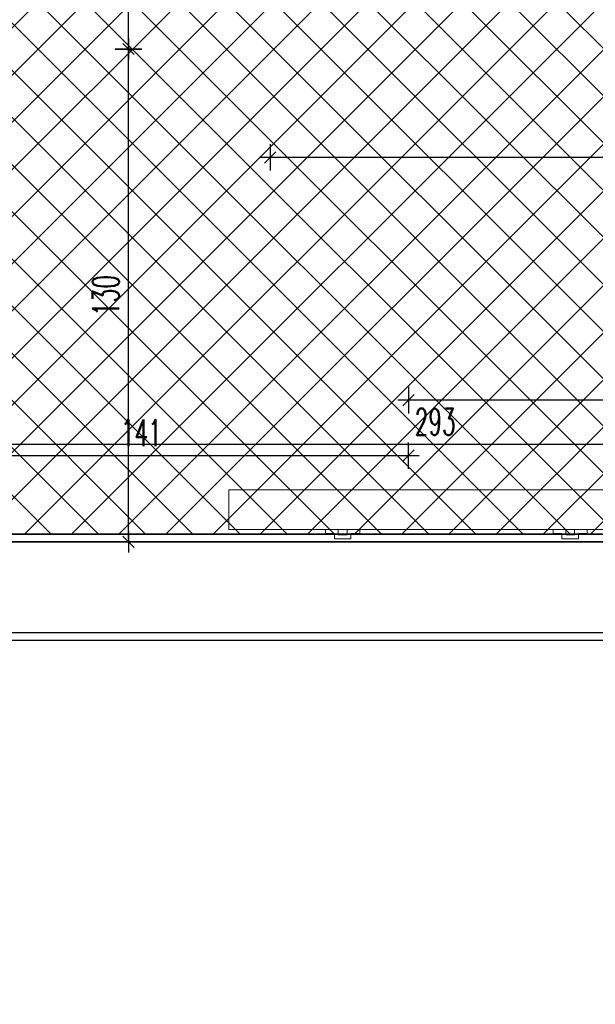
# Model space of a CAD drawing. Header units: centimetres. Extents: x -15121 to 17422, y -60492 to 0.
# Tile 246 of 256: x 2773 to 2925, y -30530 to -30270. Entities that reach past the tile are written whole.
import ezdxf

# ---------------------------------------------------------------- set-up
doc = ezdxf.new("R2010")
doc.units = ezdxf.units.CM
doc.header["$LTSCALE"] = 60
for name, color, linetype in [('A-SCI', 7, 'Continuous'), ('AIKA grzejniki', 7, 'Continuous'), ('AIKA lampy restauracja wymiarowanie', 7, 'Continuous'), ('AIKA powierzchnie2', 2, 'Continuous'), ('AIKA sufity podwieszane', 8, 'Continuous'), ('AIKA TYNK2', 5, 'Continuous'), ('AIKA wymiarowanie ogólne rzut2', 7, 'Continuous'), ('AIKA ŚCIANA2', 8, 'Continuous')]:
    doc.layers.add(name, color=color, linetype=linetype)
doc.layers.add('IS_Grzejnik', color=15, linetype='Continuous', lineweight=5)
doc.styles.add('wymiar', font='txt.shx', dxfattribs={"width": 0.6})
doc.dimstyles.new('Dwudziestka', dxfattribs={"dimtxt": 7, "dimasz": 0.7, "dimexe": 5, "dimexo": 0, "dimgap": 2.5, "dimtad": 1, "dimtoh": 1, "dimdec": 3, "dimrnd": 0.5, "dimdsep": 46, "dimtxsty": 'wymiar', "dimblk": 'znacznik', "dimcen": 0, "dimdle": 5, "dimse1": 1, "dimse2": 1, "dimclrd": 256, "dimclre": 256, "dimclrt": 256, "dimadec": 0, "dimazin": 0, "dimtfac": 0.4, "dimtdec": 3, "dimtix": 1, "dimtofl": 0, "dimtmove": 2, "dimatfit": 3, "dimldrblk": 'znacznik', "dimfxl": 1, "dimtolj": 1, "dimarcsym": 0})

# ---------------------------------------------------------------- blocks, each defined once
blk = doc.blocks.new('SL grzejniki restauracja')
at = {"layer": 'IS_Grzejnik', "color": 15, "extrusion": (0, 0, -1)}
blk.add_lwpolyline([(196.52, -1137.87), (316.52, -1137.87), (316.52, -1127.37), (196.52, -1127.37)], close=True, dxfattribs=at)
at = {"layer": 'IS_Grzejnik', "color": 15}
for points in [[(-282.02, -1137.87), (-285.36, -1137.87), (-285.36, -1139.27), (-287.69, -1139.27), (-287.69, -1137.87), (-291.02, -1137.87), (-291.02, -1138.87), (-288.69, -1138.87), (-288.69, -1140.27), (-284.36, -1140.27), (-284.36, -1138.87), (-282.02, -1138.87)], [(-222.02, -1137.87), (-225.36, -1137.87), (-225.36, -1139.27), (-227.69, -1139.27), (-227.69, -1137.87), (-231.02, -1137.87), (-231.02, -1138.87), (-228.69, -1138.87), (-228.69, -1140.27), (-224.36, -1140.27), (-224.36, -1138.87), (-222.02, -1138.87)]]:
    blk.add_lwpolyline(points, close=True, dxfattribs=at)
blk = doc.blocks.new('znacznik')
at = {"color": 0}
for points in [[(0, -5), (0, 5)], [(-4, 0), (4, 0)]]:
    blk.add_lwpolyline(points, dxfattribs=at)
at = {"color": 1}
blk.add_lwpolyline([(-2.12, -2.12), (2.12, 2.12)], dxfattribs=at)
blk = doc.blocks.new('*D5393')
at = {"layer": 'AIKA wymiarowanie ogólne rzut2', "lineweight": -2, "transparency": 16777216}
blk.add_line((3028.35, -30381.91), (2736.91, -30381.91), dxfattribs=at)
at = {"layer": 'Defpoints', "color": 0, "transparency": 16777216}
for p in [(2736.21, -30381.91), (2736.21, -30405.6), (3029.05, -30405.6)]:
    blk.add_point(p, dxfattribs=at)
at = {"layer": 'AIKA wymiarowanie ogólne rzut2', "linetype": 'ByBlock', "lineweight": -2, "transparency": 16777216, "xscale": 0.7, "yscale": 0.7, "zscale": 0.7, "rotation": 180}
blk.add_blockref('znacznik', (2736.21, -30381.91), dxfattribs=at)
at = {"layer": 'AIKA wymiarowanie ogólne rzut2', "linetype": 'ByBlock', "lineweight": -2, "transparency": 16777216, "xscale": 0.7, "yscale": 0.7, "zscale": 0.7}
blk.add_blockref('znacznik', (3029.05, -30381.91), dxfattribs=at)
at = {"layer": 'AIKA wymiarowanie ogólne rzut2', "transparency": 16777216, "insert": (2882.63, -30375.91), "char_height": 7, "attachment_point": 5, "style": 'wymiar'}
blk.add_mtext('\\A1;293', dxfattribs=at)
blk = doc.blocks.new('*D7155')
at = {"layer": 'AIKA lampy restauracja wymiarowanie', "lineweight": -2, "transparency": 16777216}
blk.add_line((2735.32, -30384.84), (2874.91, -30384.84), dxfattribs=at)
at = {"layer": 'Defpoints', "color": 0, "transparency": 16777216}
for p in [(2875.61, -30384.84), (2734.62, -30407.6), (2875.61, -30407.6)]:
    blk.add_point(p, dxfattribs=at)
at = {"layer": 'AIKA lampy restauracja wymiarowanie', "lineweight": -2, "transparency": 16777216, "xscale": 0.7, "yscale": 0.7, "zscale": 0.7, "rotation": 180}
blk.add_blockref('znacznik', (2734.62, -30384.84), dxfattribs=at)
at = {"layer": 'AIKA lampy restauracja wymiarowanie', "lineweight": -2, "transparency": 16777216, "xscale": 0.7, "yscale": 0.7, "zscale": 0.7}
blk.add_blockref('znacznik', (2875.61, -30384.84), dxfattribs=at)
at = {"layer": 'AIKA lampy restauracja wymiarowanie', "transparency": 16777216, "insert": (2805.12, -30378.84), "char_height": 7, "attachment_point": 5, "style": 'wymiar'}
blk.add_mtext('\\A1;141', dxfattribs=at)
blk = doc.blocks.new('*D7212')
at = {"layer": 'AIKA lampy restauracja wymiarowanie', "lineweight": -2, "transparency": 16777216}
blk.add_line((3133.72, -30306.18), (2839.82, -30306.18), dxfattribs=at)
at = {"layer": 'Defpoints', "color": 0, "transparency": 16777216}
for p in [(2839.12, -30277.6), (3134.42, -30277.6), (2839.12, -30306.18)]:
    blk.add_point(p, dxfattribs=at)
at = {"layer": 'AIKA lampy restauracja wymiarowanie', "linetype": 'ByBlock', "lineweight": -2, "transparency": 16777216, "xscale": 0.7, "yscale": 0.7, "zscale": 0.7, "rotation": 180}
blk.add_blockref('znacznik', (2839.12, -30306.18), dxfattribs=at)
at = {"layer": 'AIKA lampy restauracja wymiarowanie', "linetype": 'ByBlock', "lineweight": -2, "transparency": 16777216, "xscale": 0.7, "yscale": 0.7, "zscale": 0.7}
blk.add_blockref('znacznik', (3134.42, -30306.18), dxfattribs=at)
at = {"layer": 'AIKA lampy restauracja wymiarowanie', "transparency": 16777216, "insert": (2986.77, -30300.18), "char_height": 7, "attachment_point": 5, "style": 'wymiar'}
blk.add_mtext('\\A1;295.5', dxfattribs=at)
blk = doc.blocks.new('*D7214')
at = {"layer": 'AIKA lampy restauracja wymiarowanie', "lineweight": -2, "transparency": 16777216}
blk.add_line((3146.37, -30370.2), (2876.31, -30370.2), dxfattribs=at)
at = {"layer": 'Defpoints', "color": 0, "transparency": 16777216}
for p in [(3147.07, -30348.59), (2875.61, -30370.2), (2875.61, -30404.37)]:
    blk.add_point(p, dxfattribs=at)
at = {"layer": 'AIKA lampy restauracja wymiarowanie', "linetype": 'ByBlock', "lineweight": -2, "transparency": 16777216, "xscale": 0.7, "yscale": 0.7, "zscale": 0.7, "rotation": 180}
blk.add_blockref('znacznik', (2875.61, -30370.2), dxfattribs=at)
at = {"layer": 'AIKA lampy restauracja wymiarowanie', "linetype": 'ByBlock', "lineweight": -2, "transparency": 16777216, "xscale": 0.7, "yscale": 0.7, "zscale": 0.7}
blk.add_blockref('znacznik', (3147.07, -30370.2), dxfattribs=at)
at = {"layer": 'AIKA lampy restauracja wymiarowanie', "transparency": 16777216, "insert": (3011.34, -30364.2), "char_height": 7, "attachment_point": 5, "style": 'wymiar'}
blk.add_mtext('\\A1;271.5', dxfattribs=at)
blk = doc.blocks.new('*D7226')
at = {"layer": 'AIKA lampy restauracja wymiarowanie', "lineweight": -2, "transparency": 16777216}
blk.add_line((2801.76, -30406.9), (2801.76, -30278.3), dxfattribs=at)
at = {"layer": 'Defpoints', "color": 0, "transparency": 16777216}
for p in [(2801.76, -30277.6), (2839.12, -30277.6), (2823.44, -30407.6)]:
    blk.add_point(p, dxfattribs=at)
at = {"layer": 'AIKA lampy restauracja wymiarowanie', "lineweight": -2, "transparency": 16777216, "xscale": 0.7, "yscale": 0.7, "zscale": 0.7}
for p, rotation in [((2801.76, -30277.6), 90), ((2801.76, -30407.6), 270)]:
    blk.add_blockref('znacznik', p, dxfattribs=dict(at, rotation=rotation))
at = {"layer": 'AIKA lampy restauracja wymiarowanie', "transparency": 16777216, "insert": (2795.76, -30342.6), "char_height": 7, "attachment_point": 5, "rotation": 90, "style": 'wymiar'}
blk.add_mtext('\\A1;130', dxfattribs=at)
blk = doc.blocks.new('*D7227')
at = {"layer": 'AIKA lampy restauracja wymiarowanie', "lineweight": -2, "transparency": 16777216}
blk.add_line((2801.76, -30276.9), (2801.76, -30217.3), dxfattribs=at)
at = {"layer": 'Defpoints', "color": 0, "transparency": 16777216}
for p in [(2776.05, -30216.6), (2801.76, -30216.6), (2839.12, -30277.6)]:
    blk.add_point(p, dxfattribs=at)
at = {"layer": 'AIKA lampy restauracja wymiarowanie', "lineweight": -2, "transparency": 16777216, "xscale": 0.7, "yscale": 0.7, "zscale": 0.7}
for p, rotation in [((2801.76, -30216.6), 90), ((2801.76, -30277.6), 270)]:
    blk.add_blockref('znacznik', p, dxfattribs=dict(at, rotation=rotation))
at = {"layer": 'AIKA lampy restauracja wymiarowanie', "transparency": 16777216, "insert": (2795.76, -30247.1), "char_height": 7, "attachment_point": 5, "rotation": 90, "style": 'wymiar'}
blk.add_mtext('\\A1;61', dxfattribs=at)

msp = doc.modelspace()

# ---------------------------------------------------------------- hatches: boundary and pattern name
at = {"layer": 'AIKA sufity podwieszane', "transparency": 33554610}
h = msp.add_hatch(dxfattribs=at)
h.set_pattern_fill('ANSI37', color=256, scale=2.771036)
h.set_pattern_definition([(45, (5073.432, 672.602), (-6.221154, 6.221154), []), (135, (5073.432, 672.602), (-6.221154, -6.221154), [])])
h.paths.add_polyline_path([(3263.0511, -29233.6017), (3143.0511, -29233.6017), (3143.0511, -29195.6017), (3027.0511, -29195.6017), (3027.0511, -29233.6017), (2963.0511, -29233.6017), (2963.0511, -29193.9885), (2797.0511, -29193.9885), (2797.0511, -29233.6017), (2733.0511, -29233.6017), (2733.0511, -29195.6017), (2617.0511, -29195.6017), (2617.0511, -29233.6017), (2497.0511, -29233.6017), (2497.0511, -29254.2071), (2449.7172, -29253.5776), (2492.7248, -29439.8638), (2512.2122, -29435.3648), (2522.11, -29478.2371), (1907.5742, -29619.9086), (2121.0978, -30544.7807), (2160.7103, -30535.6354), (2167.0089, -30562.9178), (2328.7543, -30525.5759), (2322.4557, -30498.2935), (2692.7163, -30412.8121), (2689.1171, -30397.2222), (2731.9894, -30387.3244), (2736.209, -30405.6017), (3029.0511, -30405.6017), (3029.0511, -30433.6017), (3195.0511, -30433.6017), (3195.0511, -30405.6017), (3255.0511, -30405.6017), (3255.0511, -30389.6017), (3263.0511, -30389.6017)])

# ---------------------------------------------------------------- linework, layer by layer
at = {"layer": 'A-SCI', "color": 4}
for points in [[(2330.2531, -30523.1772), (2324.8543, -30499.7924), (2724.1761, -30407.6017), (3027.0511, -30407.6017)], [(3027.0511, -30431.6017), (2726.9106, -30431.6017), (2330.2531, -30523.1772)]]:
    msp.add_lwpolyline(points, dxfattribs=at)
at = {"layer": 'AIKA powierzchnie2'}
msp.add_lwpolyline([(2617.0511, -29195.6017), (2733.0511, -29195.6017), (2733.0511, -29233.6017), (2797.0511, -29233.6017), (2797.0511, -29193.9885), (2963.0511, -29193.9885), (2963.0511, -29233.6017), (3027.0511, -29233.6017), (3027.0511, -29195.6017), (3143.0511, -29195.6017), (3143.0511, -29233.6017), (3263.0511, -29233.6017), (3263.0511, -30389.6017), (3255.0511, -30389.6017), (3255.0511, -30405.6017), (3195.0511, -30405.6017), (3195.0511, -30433.6017), (3029.0511, -30433.6017), (3029.0511, -30405.6017), (2736.209, -30405.6017), (2731.9894, -30387.3244), (2689.1171, -30397.2222), (2692.7163, -30412.8121), (2322.4557, -30498.2935)], dxfattribs=at)
at = {"layer": 'AIKA sufity podwieszane', "transparency": 33554610}
msp.add_lwpolyline([(2617.0511, -29195.6017), (2733.0511, -29195.6017), (2733.0511, -29233.6017), (2797.0511, -29233.6017), (2797.0511, -29193.9885), (2963.0511, -29193.9885), (2963.0511, -29233.6017), (3027.0511, -29233.6017), (3027.0511, -29195.6017), (3143.0511, -29195.6017), (3143.0511, -29233.6017), (3263.0511, -29233.6017), (3263.0511, -30389.6017), (3255.0511, -30389.6017), (3255.0511, -30405.6017), (3195.0511, -30405.6017), (3195.0511, -30433.6017), (3029.0511, -30433.6017), (3029.0511, -30405.6017), (2736.209, -30405.6017), (2731.9894, -30387.3244), (2689.1171, -30397.2222), (2692.7163, -30412.8121), (2322.4557, -30498.2935)], dxfattribs=at)
at = {"layer": 'AIKA TYNK2'}
msp.add_lwpolyline([(2328.7543, -30525.5759), (2322.4557, -30498.2935), (2692.7163, -30412.8121), (2689.1171, -30397.2222), (2731.9894, -30387.3244), (2736.209, -30405.6017), (3029.0511, -30405.6017), (3029.0511, -30433.6017), (2727.1385, -30433.6017)], close=True, dxfattribs=at)
at = {"layer": 'AIKA ŚCIANA2'}
msp.add_line((3027.0511, -30407.6017), (2734.6181, -30407.6017), dxfattribs=at)
for points in [[(1891.2596, -30599.8956), (1289.0989, -30738.9153), (1016.6832, -29558.9532), (2434.5985, -29231.6017), (3265.0511, -29231.6017), (3265.0511, -30391.6017), (3257.0511, -30391.6017), (3257.0511, -30407.6017), (2734.6181, -30407.6017), (2730.4905, -30389.723), (2691.5157, -30398.721), (2695.1149, -30414.311), (1930.2344, -30590.8975)], [(2330.2531, -30523.1772), (2324.8543, -30499.7924), (2695.1149, -30414.311), (2691.5157, -30398.721), (2730.4905, -30389.723), (2734.6181, -30407.6017), (3027.0511, -30407.6017), (3027.0511, -30431.6017), (2726.9106, -30431.6017), (2330.2531, -30523.1772)]]:
    msp.add_lwpolyline(points, dxfattribs=at)

# ---------------------------------------------------------------- block references
at = {"layer": 'AIKA grzejniki'}
msp.add_blockref('SL grzejniki restauracja', (3144.7578, -29266.5017), dxfattribs=at)

# ---------------------------------------------------------------- dimensions: what is measured, and where the dimension line sits
at = {"layer": 'AIKA lampy restauracja wymiarowanie', "color": 2}
for base, p1, p2, picture, middle in [((2801.7618, -30216.6017), (2839.1224, -30277.6017), (2776.0511, -30216.6017), '*D7227', (2795.7618, -30247.1017)), ((2801.7618, -30277.6017), (2823.4373, -30407.6017), (2839.1224, -30277.6017), '*D7226', (2795.7618, -30342.6017))]:
    dim = msp.add_linear_dim(base=base, p1=p1, p2=p2, angle=90, dimstyle='Dwudziestka', dxfattribs=at)
    dim.commit()
    dim.dimension.update_dxf_attribs({"geometry": picture, "text_midpoint": middle})
for base, p1, p2, picture, middle in [((2839.1224, -30306.1752), (3134.4178, -30277.6017), (2839.1224, -30277.6017), '*D7212', (2986.7701, -30300.1752)), ((2875.6136, -30370.1977), (3147.0687, -30348.5933), (2875.6136, -30404.3724), '*D7214', (3011.3412, -30364.1977))]:
    dim = msp.add_linear_dim(base=base, p1=p1, p2=p2, dimstyle='Dwudziestka', dxfattribs=at)
    dim.commit()
    dim.dimension.update_dxf_attribs({"geometry": picture, "text_midpoint": middle})
dim = msp.add_aligned_dim(p1=(2734.61815, -30407.60166), p2=(2875.61361, -30407.60166), distance=22.75739, dimstyle='Dwudziestka', dxfattribs=at)
dim.commit()
dim.dimension.update_dxf_attribs({"geometry": '*D7155', "text_midpoint": (2805.11588, -30378.84427)})
at = {"layer": 'AIKA wymiarowanie ogólne rzut2'}
dim = msp.add_linear_dim(base=(2736.209, -30381.9092), p1=(3029.0511, -30405.6017), p2=(2736.209, -30405.6017), dimstyle='Dwudziestka', dxfattribs=at)
dim.commit()
dim.dimension.update_dxf_attribs({"geometry": '*D5393', "text_midpoint": (2882.6301, -30375.9092)})

doc.saveas('drawing.dxf')
